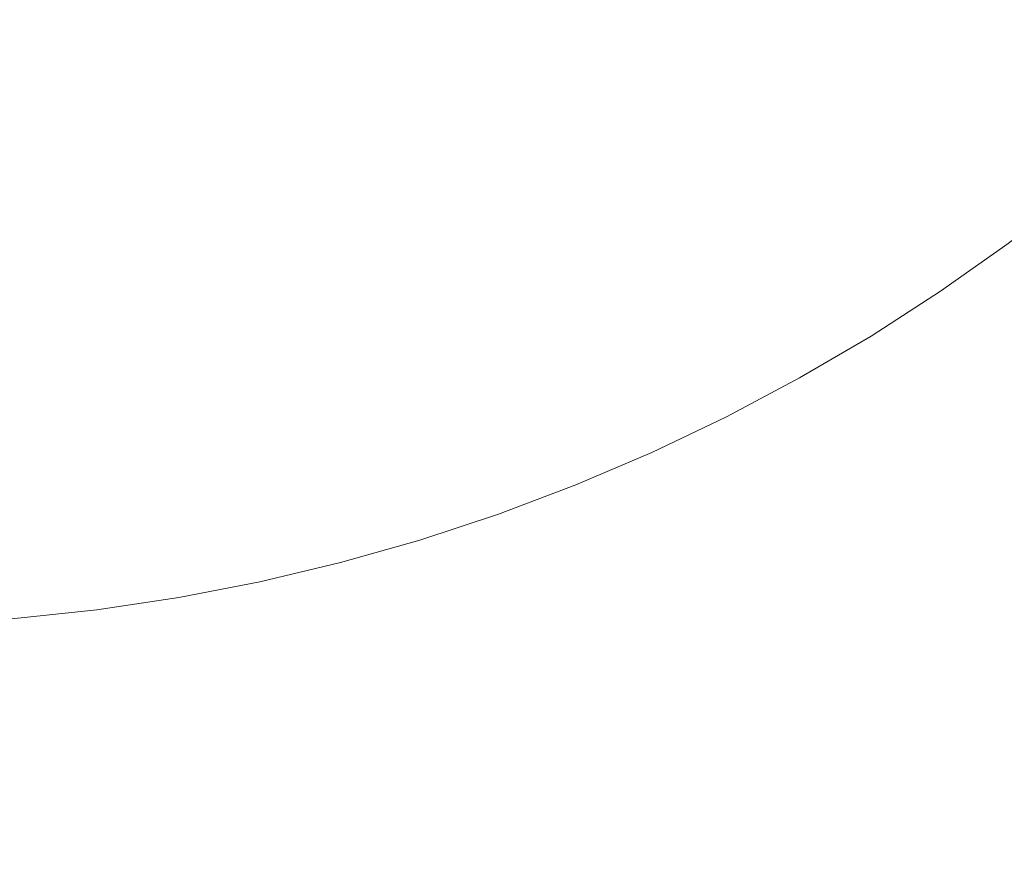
# Model space of a CAD drawing. Header units: centimetres. Extents: x -25.8 to 27.5, y 33.3 to 35.1.
# Tile 245 of 256: x 9.4158 to 9.4663, y 33.7278 to 33.7712. Entities that reach past the tile are written whole.
import ezdxf

# ---------------------------------------------------------------- set-up
doc = ezdxf.new("R2010")
doc.units = ezdxf.units.CM
doc.header["$LTSCALE"] = 2.54
doc.layers.add('Lucido design-1', color=7, linetype='Continuous')

# ---------------------------------------------------------------- blocks, each defined once
blk = doc.blocks.new('Gruppo-6-1')
at = {"color": 7, "linetype": 'Continuous', "lineweight": 9}
for points in [[(-25.69296, 35.040112, 330.586121), (-25.69296, 33.440112, 330.586121), (27.40704, 33.440112, 330.586121), (27.40704, 35.040112, 330.586121)], [(-25.69296, 35.040112, 306.619358), (-25.69296, 33.440112, 306.619358), (27.40704, 33.440112, 306.619358), (27.40704, 35.040112, 306.619358)]]:
    blk.add_3dface(points, dxfattribs=at)
for points, invisible_edges in [([(-7.79296, 35.040112, 330.186121), (9.50704, 35.040112, 330.186121), (9.40704, 33.740112, 330.186121), (-7.69296, 33.740112, 330.186121)], 10), ([(-7.79296, 35.040112, 306.219358), (9.50704, 35.040112, 306.219358), (9.40704, 33.740112, 306.219358), (-7.69296, 33.740112, 306.219358)], 10), ([(9.40704, 33.740112, 330.186121), (9.50704, 35.040112, 330.186121), (9.50704, 33.840112, 330.186121)], 9), ([(9.40704, 33.740112, 306.219358), (9.50704, 35.040112, 306.219358), (9.50704, 33.840112, 306.219358)], 9), ([(9.40704, 33.740112, 330.186121), (9.50704, 33.840112, 330.186121), (9.50695, 33.835868, 330.186121)], 9), ([(9.40704, 33.740112, 306.219358), (9.50704, 33.840112, 306.219358), (9.50695, 33.835868, 306.219358)], 9), ([(9.50695, 33.835868, 330.186121), (9.50668, 33.831631, 330.186121), (9.50623, 33.82741, 330.186121), (9.40704, 33.740112, 330.186121)], 12), ([(9.50695, 33.835868, 306.219358), (9.50668, 33.831631, 306.219358), (9.50623, 33.82741, 306.219358), (9.40704, 33.740112, 306.219358)], 12), ([(9.40704, 33.740112, 330.186121), (9.50623, 33.82741, 330.186121), (9.505602, 33.823212, 330.186121), (9.504796, 33.819044, 330.186121)], 9), ([(9.50623, 33.82741, 306.219358), (9.505602, 33.823212, 306.219358), (9.40704, 33.740112, 306.219358)], 10), ([(9.40704, 33.740112, 306.219358), (9.505602, 33.823212, 306.219358), (9.504796, 33.819044, 306.219358), (9.503813, 33.814914, 306.219358)], 9), ([(9.504796, 33.819044, 330.186121), (9.503813, 33.814914, 330.186121), (9.502657, 33.81083, 330.186121), (9.40704, 33.740112, 330.186121)], 12), ([(9.503813, 33.814914, 306.219358), (9.502657, 33.81083, 306.219358), (9.40704, 33.740112, 306.219358)], 10), ([(9.40704, 33.740112, 330.186121), (9.502657, 33.81083, 330.186121), (9.501328, 33.806798, 330.186121), (9.499829, 33.802826, 330.186121)], 9), ([(9.40704, 33.740112, 306.219358), (9.502657, 33.81083, 306.219358), (9.501328, 33.806798, 306.219358), (9.499829, 33.802826, 306.219358)], 9), ([(9.499829, 33.802826, 330.186121), (9.498163, 33.798922, 330.186121), (9.40704, 33.740112, 330.186121)], 10), ([(9.40704, 33.740112, 306.219358), (9.499829, 33.802826, 306.219358), (9.498163, 33.798922, 306.219358)], 9), ([(9.498163, 33.798922, 330.186121), (9.496333, 33.795092, 330.186121), (9.40704, 33.740112, 330.186121)], 10), ([(9.498163, 33.798922, 306.219358), (9.496333, 33.795092, 306.219358), (9.494341, 33.791343, 306.219358), (9.40704, 33.740112, 306.219358)], 12), ([(9.40704, 33.740112, 330.186121), (9.496333, 33.795092, 330.186121), (9.494341, 33.791343, 330.186121), (9.492193, 33.787681, 330.186121)], 9), ([(9.40704, 33.740112, 306.219358), (9.494341, 33.791343, 306.219358), (9.492193, 33.787681, 306.219358)], 9), ([(9.492193, 33.787681, 330.186121), (9.489891, 33.784115, 330.186121), (9.40704, 33.740112, 330.186121)], 10), ([(9.492193, 33.787681, 306.219358), (9.489891, 33.784115, 306.219358), (9.48744, 33.780649, 306.219358), (9.40704, 33.740112, 306.219358)], 12), ([(9.40704, 33.740112, 330.186121), (9.489891, 33.784115, 330.186121), (9.48744, 33.780649, 330.186121), (9.484844, 33.77729, 330.186121)], 9), ([(9.48744, 33.780649, 306.219358), (9.484844, 33.77729, 306.219358), (9.40704, 33.740112, 306.219358)], 10), ([(9.484844, 33.77729, 330.186121), (9.482107, 33.774045, 330.186121), (9.40704, 33.740112, 330.186121)], 10), ([(9.40704, 33.740112, 306.219358), (9.484844, 33.77729, 306.219358), (9.482107, 33.774045, 306.219358), (9.479236, 33.770918, 306.219358)], 9), ([(9.40704, 33.740112, 330.186121), (9.482107, 33.774045, 330.186121), (9.479236, 33.770918, 330.186121), (9.476234, 33.767916, 330.186121)], 9), ([(9.479236, 33.770918, 306.219358), (9.476234, 33.767916, 306.219358), (9.40704, 33.740112, 306.219358)], 10), ([(9.476234, 33.767916, 330.186121), (9.473107, 33.765045, 330.186121), (9.469862, 33.762308, 330.186121), (9.40704, 33.740112, 330.186121)], 12), ([(9.476234, 33.767916, 306.219358), (9.473107, 33.765045, 306.219358), (9.40704, 33.740112, 306.219358)], 10), ([(9.40704, 33.740112, 306.219358), (9.473107, 33.765045, 306.219358), (9.469862, 33.762308, 306.219358), (9.466503, 33.759712, 306.219358)], 9), ([(9.40704, 33.740112, 330.186121), (9.469862, 33.762308, 330.186121), (9.466503, 33.759712, 330.186121), (9.463037, 33.757261, 330.186121)], 9), ([(9.466503, 33.759712, 306.219358), (9.463037, 33.757261, 306.219358), (9.40704, 33.740112, 306.219358)], 10), ([(9.468836, 33.756559, 330.186045), (9.465234, 33.754011, 330.186045), (9.463037, 33.757261, 330.186121), (9.466503, 33.759712, 330.186121)], 11), ([(9.468836, 33.756559, 306.219281), (9.465234, 33.754011, 306.219281), (9.463037, 33.757261, 306.219358), (9.466503, 33.759712, 306.219358)], 11), ([(9.40704, 33.740112, 330.186121), (9.463037, 33.757261, 330.186121), (9.459471, 33.754959, 330.186121), (9.455809, 33.752811, 330.186121)], 9), ([(9.415521, 33.740472, 306.219358), (9.411284, 33.740202, 306.219358), (9.40704, 33.740112, 306.219358), (9.463037, 33.757261, 306.219358)], 12), ([(9.42394, 33.74155, 306.219358), (9.419742, 33.740922, 306.219358), (9.415521, 33.740472, 306.219358), (9.463037, 33.757261, 306.219358)], 12), ([(9.42394, 33.74155, 306.219358), (9.463037, 33.757261, 306.219358), (9.459471, 33.754959, 306.219358), (9.455809, 33.752811, 306.219358)], 9), ([(9.465234, 33.754011, 330.186045), (9.461527, 33.751619, 330.186045), (9.459471, 33.754959, 330.186121), (9.463037, 33.757261, 330.186121)], 11), ([(9.465234, 33.754011, 306.219281), (9.461527, 33.751619, 306.219281), (9.459471, 33.754959, 306.219358), (9.463037, 33.757261, 306.219358)], 11), ([(9.471335, 33.753179, 330.185791), (9.467588, 33.750529, 330.185791), (9.465234, 33.754011, 330.186045), (9.468836, 33.756559, 330.186045)], 15), ([(9.471335, 33.753179, 306.219028), (9.467588, 33.750529, 306.219028), (9.465234, 33.754011, 306.219281), (9.468836, 33.756559, 306.219281)], 15), ([(9.461527, 33.751619, 330.186045), (9.457722, 33.749386, 330.186045), (9.455809, 33.752811, 330.186121), (9.459471, 33.754959, 330.186121)], 11), ([(9.461527, 33.751619, 306.219281), (9.457722, 33.749386, 306.219281), (9.455809, 33.752811, 306.219358), (9.459471, 33.754959, 306.219358)], 11), ([(9.467588, 33.750529, 330.185791), (9.463731, 33.74804, 330.185791), (9.461527, 33.751619, 330.186045), (9.465234, 33.754011, 330.186045)], 15), ([(9.467588, 33.750529, 306.219028), (9.463731, 33.74804, 306.219028), (9.461527, 33.751619, 306.219281), (9.465234, 33.754011, 306.219281)], 15), ([(9.40704, 33.740112, 330.186121), (9.455809, 33.752811, 330.186121), (9.45206, 33.750819, 330.186121), (9.44823, 33.748989, 330.186121)], 9), ([(9.42394, 33.74155, 306.219358), (9.455809, 33.752811, 306.219358), (9.45206, 33.750819, 306.219358), (9.44823, 33.748989, 306.219358)], 9), ([(9.457722, 33.749386, 330.186045), (9.453826, 33.747317, 330.186045), (9.45206, 33.750819, 330.186121), (9.455809, 33.752811, 330.186121)], 11), ([(9.457722, 33.749386, 306.219281), (9.453826, 33.747317, 306.219281), (9.45206, 33.750819, 306.219358), (9.455809, 33.752811, 306.219358)], 11), ([(9.463731, 33.74804, 330.185791), (9.459772, 33.745717, 330.185791), (9.457722, 33.749386, 330.186045), (9.461527, 33.751619, 330.186045)], 15), ([(9.463731, 33.74804, 306.219028), (9.459772, 33.745717, 306.219028), (9.457722, 33.749386, 306.219281), (9.461527, 33.751619, 306.219281)], 15), ([(9.453826, 33.747317, 330.186045), (9.449846, 33.745415, 330.186045), (9.44823, 33.748989, 330.186121), (9.45206, 33.750819, 330.186121)], 11), ([(9.453826, 33.747317, 306.219281), (9.449846, 33.745415, 306.219281), (9.44823, 33.748989, 306.219358), (9.45206, 33.750819, 306.219358)], 11), ([(9.469932, 33.74706, 330.185361), (9.465927, 33.744474, 330.185361), (9.463731, 33.74804, 330.185791), (9.467588, 33.750529, 330.185791)], 15), ([(9.469932, 33.74706, 306.218597), (9.465927, 33.744474, 306.218597), (9.463731, 33.74804, 306.219028), (9.467588, 33.750529, 306.219028)], 15), ([(9.459772, 33.745717, 330.185791), (9.455719, 33.743564, 330.185791), (9.453826, 33.747317, 330.186045), (9.457722, 33.749386, 330.186045)], 15), ([(9.459772, 33.745717, 306.219028), (9.455719, 33.743564, 306.219028), (9.453826, 33.747317, 306.219281), (9.457722, 33.749386, 306.219281)], 15), ([(9.44823, 33.748989, 330.186121), (9.444326, 33.747323, 330.186121), (9.40704, 33.740112, 330.186121)], 10), ([(9.44823, 33.748989, 306.219358), (9.444326, 33.747323, 306.219358), (9.42394, 33.74155, 306.219358)], 10), ([(9.449846, 33.745415, 330.186045), (9.445788, 33.743684, 330.186045), (9.444326, 33.747323, 330.186121), (9.44823, 33.748989, 330.186121)], 11), ([(9.449846, 33.745415, 306.219281), (9.445788, 33.743684, 306.219281), (9.444326, 33.747323, 306.219358), (9.44823, 33.748989, 306.219358)], 11), ([(9.465927, 33.744474, 330.185361), (9.461814, 33.742061, 330.185361), (9.459772, 33.745717, 330.185791), (9.463731, 33.74804, 330.185791)], 15), ([(9.465927, 33.744474, 306.218597), (9.461814, 33.742061, 306.218597), (9.459772, 33.745717, 306.219028), (9.463731, 33.74804, 306.219028)], 15), ([(9.444326, 33.747323, 330.186121), (9.440354, 33.745824, 330.186121), (9.40704, 33.740112, 330.186121)], 10), ([(9.444326, 33.747323, 306.219358), (9.440354, 33.745824, 306.219358), (9.42394, 33.74155, 306.219358)], 10), ([(9.445788, 33.743684, 330.186045), (9.441661, 33.742126, 330.186045), (9.440354, 33.745824, 330.186121), (9.444326, 33.747323, 330.186121)], 11), ([(9.445788, 33.743684, 306.219281), (9.441661, 33.742126, 306.219281), (9.440354, 33.745824, 306.219358), (9.444326, 33.747323, 306.219358)], 11), ([(9.455719, 33.743564, 330.185791), (9.451577, 33.741585, 330.185791), (9.449846, 33.745415, 330.186045), (9.453826, 33.747317, 330.186045)], 15), ([(9.455719, 33.743564, 306.219028), (9.451577, 33.741585, 306.219028), (9.449846, 33.745415, 306.219281), (9.453826, 33.747317, 306.219281)], 15), ([(9.472263, 33.743612, 330.184755), (9.468108, 33.740931, 330.184755), (9.465927, 33.744474, 330.185361), (9.469932, 33.74706, 330.185361)], 15), ([(9.472263, 33.743612, 306.217992), (9.468108, 33.740931, 306.217992), (9.465927, 33.744474, 306.218597), (9.469932, 33.74706, 306.218597)], 15), ([(9.40704, 33.740112, 330.186121), (9.440354, 33.745824, 330.186121), (9.436322, 33.744495, 330.186121), (9.432238, 33.743339, 330.186121)], 9), ([(9.428108, 33.742356, 306.219358), (9.42394, 33.74155, 306.219358), (9.440354, 33.745824, 306.219358)], 10), ([(9.440354, 33.745824, 306.219358), (9.436322, 33.744495, 306.219358), (9.432238, 33.743339, 306.219358), (9.428108, 33.742356, 306.219358)], 8), ([(9.441661, 33.742126, 330.186045), (9.437471, 33.740745, 330.186045), (9.436322, 33.744495, 330.186121), (9.440354, 33.745824, 330.186121)], 11), ([(9.441661, 33.742126, 306.219281), (9.437471, 33.740745, 306.219281), (9.436322, 33.744495, 306.219358), (9.440354, 33.745824, 306.219358)], 11), ([(9.461814, 33.742061, 330.185361), (9.457604, 33.739825, 330.185361), (9.455719, 33.743564, 330.185791), (9.459772, 33.745717, 330.185791)], 15), ([(9.461814, 33.742061, 306.218597), (9.457604, 33.739825, 306.218597), (9.455719, 33.743564, 306.219028), (9.459772, 33.745717, 306.219028)], 15), ([(9.451577, 33.741585, 330.185791), (9.447355, 33.739783, 330.185791), (9.445788, 33.743684, 330.186045), (9.449846, 33.745415, 330.186045)], 15), ([(9.451577, 33.741585, 306.219028), (9.447355, 33.739783, 306.219028), (9.445788, 33.743684, 306.219281), (9.449846, 33.745415, 306.219281)], 15), ([(9.437471, 33.740745, 330.186045), (9.433226, 33.739543, 330.186045), (9.432238, 33.743339, 330.186121), (9.436322, 33.744495, 330.186121)], 11), ([(9.437471, 33.740745, 306.219281), (9.433226, 33.739543, 306.219281), (9.432238, 33.743339, 306.219358), (9.436322, 33.744495, 306.219358)], 11), ([(9.468108, 33.740931, 330.184755), (9.463844, 33.738428, 330.184755), (9.461814, 33.742061, 330.185361), (9.465927, 33.744474, 330.185361)], 15), ([(9.468108, 33.740931, 306.217992), (9.463844, 33.738428, 306.217992), (9.461814, 33.742061, 306.218597), (9.465927, 33.744474, 306.218597)], 15), ([(9.447355, 33.739783, 330.185791), (9.443061, 33.738163, 330.185791), (9.441661, 33.742126, 330.186045), (9.445788, 33.743684, 330.186045)], 15), ([(9.447355, 33.739783, 306.219028), (9.443061, 33.738163, 306.219028), (9.441661, 33.742126, 306.219281), (9.445788, 33.743684, 306.219281)], 15), ([(9.40704, 33.740112, 330.186121), (9.432238, 33.743339, 330.186121), (9.428108, 33.742356, 330.186121), (9.42394, 33.74155, 330.186121)], 9), ([(9.433226, 33.739543, 330.186045), (9.428934, 33.738522, 330.186045), (9.428108, 33.742356, 330.186121), (9.432238, 33.743339, 330.186121)], 11), ([(9.433226, 33.739543, 306.219281), (9.428934, 33.738522, 306.219281), (9.428108, 33.742356, 306.219358), (9.432238, 33.743339, 306.219358)], 11), ([(9.457604, 33.739825, 330.185361), (9.453302, 33.737769, 330.185361), (9.451577, 33.741585, 330.185791), (9.455719, 33.743564, 330.185791)], 15), ([(9.457604, 33.739825, 306.218597), (9.453302, 33.737769, 306.218597), (9.451577, 33.741585, 306.219028), (9.455719, 33.743564, 306.219028)], 15), ([(9.428934, 33.738522, 330.186045), (9.424603, 33.737685, 330.186045), (9.42394, 33.74155, 330.186121), (9.428108, 33.742356, 330.186121)], 11), ([(9.428934, 33.738522, 306.219281), (9.424603, 33.737685, 306.219281), (9.42394, 33.74155, 306.219358), (9.428108, 33.742356, 306.219358)], 11), ([(9.443061, 33.738163, 330.185791), (9.438702, 33.736726, 330.185791), (9.437471, 33.740745, 330.186045), (9.441661, 33.742126, 330.186045)], 15), ([(9.443061, 33.738163, 306.219028), (9.438702, 33.736726, 306.219028), (9.437471, 33.740745, 306.219281), (9.441661, 33.742126, 306.219281)], 15), ([(9.463844, 33.738428, 330.184755), (9.459477, 33.736109, 330.184755), (9.457604, 33.739825, 330.185361), (9.461814, 33.742061, 330.185361)], 15), ([(9.463844, 33.738428, 306.217992), (9.459477, 33.736109, 306.217992), (9.457604, 33.739825, 306.218597), (9.461814, 33.742061, 306.218597)], 15), ([(9.40704, 33.740112, 330.186121), (9.42394, 33.74155, 330.186121), (9.419742, 33.740922, 330.186121)], 9), ([(9.424603, 33.737685, 330.186045), (9.42024, 33.737031, 330.186045), (9.419742, 33.740922, 330.186121), (9.42394, 33.74155, 330.186121)], 11), ([(9.424603, 33.737685, 306.219281), (9.42024, 33.737031, 306.219281), (9.419742, 33.740922, 306.219358), (9.42394, 33.74155, 306.219358)], 11), ([(9.453302, 33.737769, 330.185361), (9.448917, 33.735898, 330.185361), (9.447355, 33.739783, 330.185791), (9.451577, 33.741585, 330.185791)], 15), ([(9.453302, 33.737769, 306.218597), (9.448917, 33.735898, 306.218597), (9.447355, 33.739783, 306.219028), (9.451577, 33.741585, 306.219028)], 15), ([(9.419742, 33.740922, 330.186121), (9.415521, 33.740472, 330.186121), (9.411284, 33.740202, 330.186121), (9.40704, 33.740112, 330.186121)], 8), ([(9.42024, 33.737031, 330.186045), (9.415853, 33.736564, 330.186045), (9.415521, 33.740472, 330.186121), (9.419742, 33.740922, 330.186121)], 11), ([(9.42024, 33.737031, 306.219281), (9.415853, 33.736564, 306.219281), (9.415521, 33.740472, 306.219358), (9.419742, 33.740922, 306.219358)], 11), ([(9.438702, 33.736726, 330.185791), (9.434285, 33.735475, 330.185791), (9.433226, 33.739543, 330.186045), (9.437471, 33.740745, 330.186045)], 15), ([(9.438702, 33.736726, 306.219028), (9.434285, 33.735475, 306.219028), (9.433226, 33.739543, 306.219281), (9.437471, 33.740745, 306.219281)], 15), ([(9.470273, 33.737416, 330.183976), (9.465857, 33.734824, 330.183976), (9.463844, 33.738428, 330.184755), (9.468108, 33.740931, 330.184755)], 15), ([(9.470273, 33.737416, 306.217213), (9.465857, 33.734824, 306.217213), (9.463844, 33.738428, 306.217992), (9.468108, 33.740931, 306.217992)], 15), ([(9.415853, 33.736564, 330.186045), (9.411451, 33.736283, 330.186045), (9.411284, 33.740202, 330.186121), (9.415521, 33.740472, 330.186121)], 11), ([(9.415853, 33.736564, 306.219281), (9.411451, 33.736283, 306.219281), (9.411284, 33.740202, 306.219358), (9.415521, 33.740472, 306.219358)], 11), ([(9.448917, 33.735898, 330.185361), (9.444456, 33.734215, 330.185361), (9.443061, 33.738163, 330.185791), (9.447355, 33.739783, 330.185791)], 15), ([(9.448917, 33.735898, 306.218597), (9.444456, 33.734215, 306.218597), (9.443061, 33.738163, 306.219028), (9.447355, 33.739783, 306.219028)], 15), ([(9.459477, 33.736109, 330.184755), (9.455016, 33.733977, 330.184755), (9.453302, 33.737769, 330.185361), (9.457604, 33.739825, 330.185361)], 15), ([(9.459477, 33.736109, 306.217992), (9.455016, 33.733977, 306.217992), (9.453302, 33.737769, 306.218597), (9.457604, 33.739825, 306.218597)], 15), ([(9.434285, 33.735475, 330.185791), (9.42982, 33.734413, 330.185791), (9.428934, 33.738522, 330.186045), (9.433226, 33.739543, 330.186045)], 15), ([(9.434285, 33.735475, 306.219028), (9.42982, 33.734413, 306.219028), (9.428934, 33.738522, 306.219281), (9.433226, 33.739543, 306.219281)], 15), ([(9.42982, 33.734413, 330.185791), (9.425313, 33.733542, 330.185791), (9.424603, 33.737685, 330.186045), (9.428934, 33.738522, 330.186045)], 15), ([(9.42982, 33.734413, 306.219028), (9.425313, 33.733542, 306.219028), (9.424603, 33.737685, 306.219281), (9.428934, 33.738522, 306.219281)], 15), ([(9.444456, 33.734215, 330.185361), (9.439928, 33.732722, 330.185361), (9.438702, 33.736726, 330.185791), (9.443061, 33.738163, 330.185791)], 15), ([(9.444456, 33.734215, 306.218597), (9.439928, 33.732722, 306.218597), (9.438702, 33.736726, 306.219028), (9.443061, 33.738163, 306.219028)], 15), ([(9.465857, 33.734824, 330.183976), (9.461336, 33.732423, 330.183976), (9.459477, 33.736109, 330.184755), (9.463844, 33.738428, 330.184755)], 15), ([(9.465857, 33.734824, 306.217213), (9.461336, 33.732423, 306.217213), (9.459477, 33.736109, 306.217992), (9.463844, 33.738428, 306.217992)], 15), ([(9.425313, 33.733542, 330.185791), (9.420774, 33.732862, 330.185791), (9.42024, 33.737031, 330.186045), (9.424603, 33.737685, 330.186045)], 15), ([(9.425313, 33.733542, 306.219028), (9.420774, 33.732862, 306.219028), (9.42024, 33.737031, 306.219281), (9.424603, 33.737685, 306.219281)], 15), ([(9.455016, 33.733977, 330.184755), (9.450468, 33.732037, 330.184755), (9.448917, 33.735898, 330.185361), (9.453302, 33.737769, 330.185361)], 15), ([(9.455016, 33.733977, 306.217992), (9.450468, 33.732037, 306.217992), (9.448917, 33.735898, 306.218597), (9.453302, 33.737769, 306.218597)], 15), ([(9.472416, 33.733935, 330.183026), (9.467851, 33.731256, 330.183026), (9.465857, 33.734824, 330.183976), (9.470273, 33.737416, 330.183976)], 15), ([(9.472416, 33.733935, 306.216262), (9.467851, 33.731256, 306.216262), (9.465857, 33.734824, 306.217213), (9.470273, 33.737416, 306.217213)], 15), ([(9.420774, 33.732862, 330.185791), (9.41621, 33.732376, 330.185791), (9.415853, 33.736564, 330.186045), (9.42024, 33.737031, 330.186045)], 15), ([(9.420774, 33.732862, 306.219028), (9.41621, 33.732376, 306.219028), (9.415853, 33.736564, 306.219281), (9.42024, 33.737031, 306.219281)], 15), ([(9.439928, 33.732722, 330.185361), (9.43534, 33.731423, 330.185361), (9.434285, 33.735475, 330.185791), (9.438702, 33.736726, 330.185791)], 15), ([(9.439928, 33.732722, 306.218597), (9.43534, 33.731423, 306.218597), (9.434285, 33.735475, 306.219028), (9.438702, 33.736726, 306.219028)], 15), ([(9.41621, 33.732376, 330.185791), (9.411629, 33.732084, 330.185791), (9.411451, 33.736283, 330.186045), (9.415853, 33.736564, 330.186045)], 15), ([(9.41621, 33.732376, 306.219028), (9.411629, 33.732084, 306.219028), (9.411451, 33.736283, 306.219281), (9.415853, 33.736564, 306.219281)], 15), ([(9.461336, 33.732423, 330.183976), (9.456716, 33.730216, 330.183976), (9.455016, 33.733977, 330.184755), (9.459477, 33.736109, 330.184755)], 15), ([(9.461336, 33.732423, 306.217213), (9.456716, 33.730216, 306.217213), (9.455016, 33.733977, 306.217992), (9.459477, 33.736109, 306.217992)], 15), ([(9.450468, 33.732037, 330.184755), (9.445842, 33.730291, 330.184755), (9.444456, 33.734215, 330.185361), (9.448917, 33.735898, 330.185361)], 15), ([(9.450468, 33.732037, 306.217992), (9.445842, 33.730291, 306.217992), (9.444456, 33.734215, 306.218597), (9.448917, 33.735898, 306.218597)], 15), ([(9.43534, 33.731423, 330.185361), (9.430702, 33.73032, 330.185361), (9.42982, 33.734413, 330.185791), (9.434285, 33.735475, 330.185791)], 15), ([(9.43534, 33.731423, 306.218597), (9.430702, 33.73032, 306.218597), (9.42982, 33.734413, 306.219028), (9.434285, 33.735475, 306.219028)], 15), ([(9.467851, 33.731256, 330.183026), (9.463176, 33.728773, 330.183026), (9.461336, 33.732423, 330.183976), (9.465857, 33.734824, 330.183976)], 15), ([(9.467851, 33.731256, 306.216262), (9.463176, 33.728773, 306.216262), (9.461336, 33.732423, 306.217213), (9.465857, 33.734824, 306.217213)], 15), ([(9.430702, 33.73032, 330.185361), (9.426021, 33.729415, 330.185361), (9.425313, 33.733542, 330.185791), (9.42982, 33.734413, 330.185791)], 15), ([(9.430702, 33.73032, 306.218597), (9.426021, 33.729415, 306.218597), (9.425313, 33.733542, 306.219028), (9.42982, 33.734413, 306.219028)], 15), ([(9.445842, 33.730291, 330.184755), (9.441146, 33.728743, 330.184755), (9.439928, 33.732722, 330.185361), (9.444456, 33.734215, 330.185361)], 15), ([(9.445842, 33.730291, 306.217992), (9.441146, 33.728743, 306.217992), (9.439928, 33.732722, 306.218597), (9.444456, 33.734215, 306.218597)], 15), ([(9.456716, 33.730216, 330.183976), (9.452007, 33.728206, 330.183976), (9.450468, 33.732037, 330.184755), (9.455016, 33.733977, 330.184755)], 15), ([(9.456716, 33.730216, 306.217213), (9.452007, 33.728206, 306.217213), (9.450468, 33.732037, 306.217992), (9.455016, 33.733977, 306.217992)], 15), ([(9.426021, 33.729415, 330.185361), (9.421306, 33.728709, 330.185361), (9.420774, 33.732862, 330.185791), (9.425313, 33.733542, 330.185791)], 15), ([(9.426021, 33.729415, 306.218597), (9.421306, 33.728709, 306.218597), (9.420774, 33.732862, 306.219028), (9.425313, 33.733542, 306.219028)], 15), ([(9.421306, 33.728709, 330.185361), (9.416565, 33.728204, 330.185361), (9.41621, 33.732376, 330.185791), (9.420774, 33.732862, 330.185791)], 15), ([(9.421306, 33.728709, 306.218597), (9.416565, 33.728204, 306.218597), (9.41621, 33.732376, 306.219028), (9.420774, 33.732862, 306.219028)], 15), ([(9.441146, 33.728743, 330.184755), (9.436389, 33.727396, 330.184755), (9.43534, 33.731423, 330.185361), (9.439928, 33.732722, 330.185361)], 15), ([(9.441146, 33.728743, 306.217992), (9.436389, 33.727396, 306.217992), (9.43534, 33.731423, 306.218597), (9.439928, 33.732722, 306.218597)], 15), ([(9.416565, 33.728204, 330.185361), (9.411807, 33.7279, 330.185361), (9.411629, 33.732084, 330.185791), (9.41621, 33.732376, 330.185791)], 15), ([(9.416565, 33.728204, 306.218597), (9.411807, 33.7279, 306.218597), (9.411629, 33.732084, 306.219028), (9.41621, 33.732376, 306.219028)], 15), ([(9.463176, 33.728773, 330.183026), (9.4584, 33.726491, 330.183026), (9.456716, 33.730216, 330.183976), (9.461336, 33.732423, 330.183976)], 15), ([(9.463176, 33.728773, 306.216262), (9.4584, 33.726491, 306.216262), (9.456716, 33.730216, 306.217213), (9.461336, 33.732423, 306.217213)], 15), ([(9.452007, 33.728206, 330.183976), (9.447217, 33.726399, 330.183976), (9.445842, 33.730291, 330.184755), (9.450468, 33.732037, 330.184755)], 15), ([(9.452007, 33.728206, 306.217213), (9.447217, 33.726399, 306.217213), (9.445842, 33.730291, 306.217992), (9.450468, 33.732037, 306.217992)], 15), ([(9.436389, 33.727396, 330.184755), (9.431579, 33.726252, 330.184755), (9.430702, 33.73032, 330.185361), (9.43534, 33.731423, 330.185361)], 15), ([(9.436389, 33.727396, 306.217992), (9.431579, 33.726252, 306.217992), (9.430702, 33.73032, 306.218597), (9.43534, 33.731423, 306.218597)], 15), ([(9.469821, 33.727728, 330.181905), (9.464995, 33.725165, 330.181905), (9.463176, 33.728773, 330.183026), (9.467851, 33.731256, 330.183026)], 15), ([(9.469821, 33.727728, 306.215142), (9.464995, 33.725165, 306.215142), (9.463176, 33.728773, 306.216262), (9.467851, 33.731256, 306.216262)], 15), ([(9.431579, 33.726252, 330.184755), (9.426724, 33.725313, 330.184755), (9.426021, 33.729415, 330.185361), (9.430702, 33.73032, 330.185361)], 15), ([(9.431579, 33.726252, 306.217992), (9.426724, 33.725313, 306.217992), (9.426021, 33.729415, 306.218597), (9.430702, 33.73032, 306.218597)], 15), ([(9.447217, 33.726399, 330.183976), (9.442355, 33.724796, 330.183976), (9.441146, 33.728743, 330.184755), (9.445842, 33.730291, 330.184755)], 15), ([(9.447217, 33.726399, 306.217213), (9.442355, 33.724796, 306.217213), (9.441146, 33.728743, 306.217992), (9.445842, 33.730291, 306.217992)], 15), ([(9.4584, 33.726491, 330.183026), (9.453532, 33.724413, 330.183026), (9.452007, 33.728206, 330.183976), (9.456716, 33.730216, 330.183976)], 15), ([(9.4584, 33.726491, 306.216262), (9.453532, 33.724413, 306.216262), (9.452007, 33.728206, 306.217213), (9.456716, 33.730216, 306.217213)], 15), ([(9.426724, 33.725313, 330.184755), (9.421834, 33.724581, 330.184755), (9.421306, 33.728709, 330.185361), (9.426021, 33.729415, 330.185361)], 15), ([(9.426724, 33.725313, 306.217992), (9.421834, 33.724581, 306.217992), (9.421306, 33.728709, 306.218597), (9.426021, 33.729415, 306.218597)], 15), ([(9.421834, 33.724581, 330.184755), (9.416918, 33.724057, 330.184755), (9.416565, 33.728204, 330.185361), (9.421306, 33.728709, 330.185361)], 15), ([(9.421834, 33.724581, 306.217992), (9.416918, 33.724057, 306.217992), (9.416565, 33.728204, 306.218597), (9.421306, 33.728709, 306.218597)], 15), ([(9.442355, 33.724796, 330.183976), (9.437429, 33.723401, 330.183976), (9.436389, 33.727396, 330.184755), (9.441146, 33.728743, 330.184755)], 15), ([(9.442355, 33.724796, 306.217213), (9.437429, 33.723401, 306.217213), (9.436389, 33.727396, 306.217992), (9.441146, 33.728743, 306.217992)], 15), ([(9.464995, 33.725165, 330.181905), (9.460064, 33.722809, 330.181905), (9.4584, 33.726491, 330.183026), (9.463176, 33.728773, 330.183026)], 15), ([(9.464995, 33.725165, 306.215142), (9.460064, 33.722809, 306.215142), (9.4584, 33.726491, 306.216262), (9.463176, 33.728773, 306.216262)], 15), ([(9.416918, 33.724057, 330.184755), (9.411983, 33.723743, 330.184755), (9.411807, 33.7279, 330.185361), (9.416565, 33.728204, 330.185361)], 15), ([(9.416918, 33.724057, 306.217992), (9.411983, 33.723743, 306.217992), (9.411807, 33.7279, 306.218597), (9.416565, 33.728204, 306.218597)], 15), ([(9.453532, 33.724413, 330.183026), (9.448579, 33.722544, 330.183026), (9.447217, 33.726399, 330.183976), (9.452007, 33.728206, 330.183976)], 15), ([(9.453532, 33.724413, 306.216262), (9.448579, 33.722544, 306.216262), (9.447217, 33.726399, 306.217213), (9.452007, 33.728206, 306.217213)], 15)]:
    blk.add_3dface(points, dxfattribs=dict(at, invisible_edges=invisible_edges))

msp = doc.modelspace()

# ---------------------------------------------------------------- block references
at = {"layer": 'Lucido design-1', "color": 7}
msp.add_blockref('Gruppo-6-1', (0, 0), dxfattribs=at)

doc.saveas('drawing.dxf')
